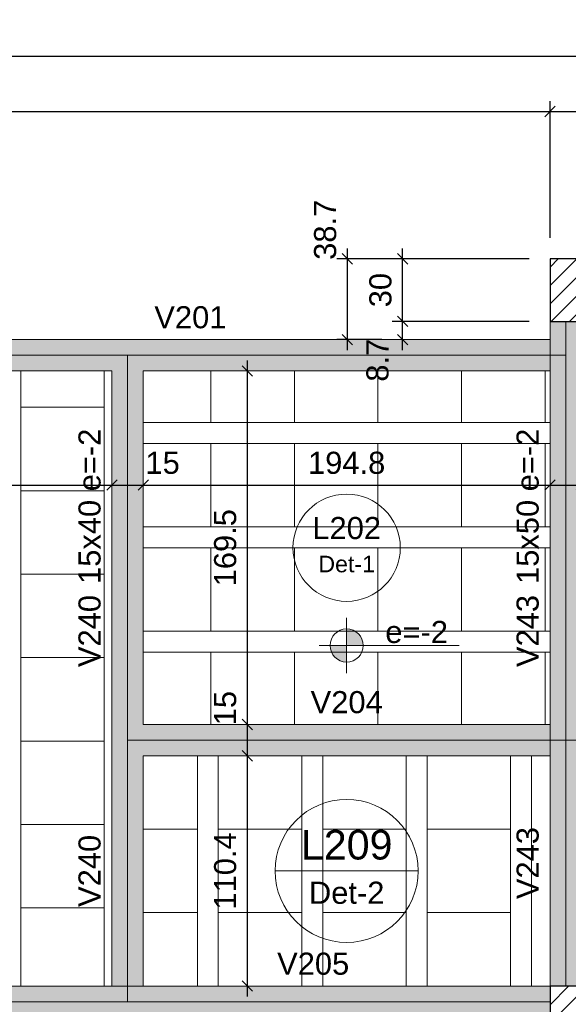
# Model space of a CAD drawing. Header units: millimetres. Extents: x 0 to 119, y 0 to 84.
# Tile 17 of 42: x 18.3 to 23.56, y 66.87 to 76.31. Entities that reach past the tile are written whole.
import ezdxf

# ---------------------------------------------------------------- set-up
doc = ezdxf.new("R2010")
doc.units = ezdxf.units.MM
doc.header["$MEASUREMENT"] = 0
doc.linetypes.add('NULL', pattern=[0])
doc.layers.get('0').update_dxf_attribs({"lineweight": 18})
for name, color, linetype, lineweight in [('FO-Cotas', 5, 'Continuous', 5), ('FO-Eixos', 5, 'Continuous', 5), ('FO-Hachura pilar que passa', 19, 'Continuous', 5), ('FO-Hachura viga', 43, 'Continuous', 5), ('FO-Hachuras das lajes', 1, 'Continuous', 20), ('FO-Pilares', 4, 'Continuous', 30), ('FO-Textos das lajes', 3, 'Continuous', 20), ('FO-Textos das vigas', 7, 'Continuous', 5), ('FO-Vigas', 1, 'Continuous', 20)]:
    doc.layers.add(name, color=color, linetype=linetype, lineweight=lineweight)
doc.styles.add('Arial', font='txt')
doc.dimstyles.new('UM_50.000000', dxfattribs={"dimtxt": 0.18, "dimasz": 0.1, "dimexe": 0.1, "dimexo": 0.2, "dimgap": 0, "dimtad": 1, "dimtih": 1, "dimtoh": 1, "dimdec": 1, "dimlfac": 50, "dimzin": 0, "dimdsep": 46, "dimtxsty": 'Standard', "dimcen": 0.09, "dimdle": 0.1, "dimadec": 1, "dimazin": 2, "dimtfac": 1, "dimtdec": 4, "dimtofl": 0, "dimtmove": 0, "dimatfit": 3, "dimfxl": 1, "dimtolj": 1, "dimarcsym": 0})

# ---------------------------------------------------------------- blocks, each defined once
blk = doc.blocks.new('_Oblique')
at = {"color": 0, "linetype": 'ByBlock', "lineweight": -2}
blk.add_line((-0.5, -0.5), (0.5, 0.5), dxfattribs=at)
blk = doc.blocks.new('*D7')
at = {"layer": 'Defpoints', "color": 0}
for p in [(23.38, 75.4293), (23.38, 74.0173), (11.3366, 73.3485)]:
    blk.add_point(p, dxfattribs=at)
at = {"layer": 'FO-Cotas', "color": 0, "lineweight": -2}
for p, q in [((11.3366, 73.5485), (11.3366, 75.5293)), ((23.38, 74.2173), (23.38, 75.5293)), ((11.2366, 75.4293), (23.48, 75.4293))]:
    blk.add_line(p, q, dxfattribs=at)
at = {"layer": 'FO-Cotas', "color": 0, "lineweight": -2, "xscale": 0.1, "yscale": 0.1, "zscale": 0.1, "rotation": 180}
blk.add_blockref('_Oblique', (11.3366, 75.4293), dxfattribs=at)
at = {"layer": 'FO-Cotas', "color": 0, "lineweight": -2, "xscale": 0.1, "yscale": 0.1, "zscale": 0.1}
blk.add_blockref('_Oblique', (23.38, 75.4293), dxfattribs=at)
at = {"layer": 'FO-Cotas', "color": 7, "insert": (17.3583, 75.6411), "char_height": 0.2118, "attachment_point": 5, "rotation": 0.00573, "style": 'Arial'}
blk.add_mtext('\\A1;602.2', dxfattribs=at)
blk = doc.blocks.new('*D8')
at = {"layer": 'Defpoints', "color": 0}
for p in [(23.78, 75.4293), (23.38, 74.0173), (23.78, 74.0173)]:
    blk.add_point(p, dxfattribs=at)
at = {"layer": 'FO-Cotas', "color": 0, "lineweight": -2}
for p, q in [((23.38, 74.2173), (23.38, 75.5293)), ((23.78, 74.2173), (23.78, 75.5293)), ((23.28, 75.4293), (23.88, 75.4293))]:
    blk.add_line(p, q, dxfattribs=at)
at = {"layer": 'FO-Cotas', "color": 0, "lineweight": -2, "xscale": 0.1, "yscale": 0.1, "zscale": 0.1, "rotation": 180}
blk.add_blockref('_Oblique', (23.38, 75.4293), dxfattribs=at)
at = {"layer": 'FO-Cotas', "color": 0, "lineweight": -2, "xscale": 0.1, "yscale": 0.1, "zscale": 0.1}
blk.add_blockref('_Oblique', (23.78, 75.4293), dxfattribs=at)
at = {"layer": 'FO-Cotas', "color": 7, "insert": (23.9653, 75.6411), "char_height": 0.2118, "attachment_point": 5, "rotation": 0.00573, "style": 'Arial'}
blk.add_mtext('\\A1;20', dxfattribs=at)
blk = doc.blocks.new('*D21')
at = {"layer": 'Defpoints', "color": 0}
for p in [(80.2372, 75.9588), (10.9366, 73.3485), (80.2372, 73.3485)]:
    blk.add_point(p, dxfattribs=at)
at = {"layer": 'FO-Cotas', "color": 0, "lineweight": -2}
for p, q in [((10.9366, 73.5485), (10.9366, 76.0588)), ((80.2372, 73.5485), (80.2372, 76.0588)), ((10.8366, 75.9588), (80.3372, 75.9588))]:
    blk.add_line(p, q, dxfattribs=at)
at = {"layer": 'FO-Cotas', "color": 0, "lineweight": -2, "xscale": 0.1, "yscale": 0.1, "zscale": 0.1, "rotation": 180}
blk.add_blockref('_Oblique', (10.9366, 75.9588), dxfattribs=at)
at = {"layer": 'FO-Cotas', "color": 0, "lineweight": -2, "xscale": 0.1, "yscale": 0.1, "zscale": 0.1}
blk.add_blockref('_Oblique', (80.2372, 75.9588), dxfattribs=at)
at = {"layer": 'FO-Cotas', "color": 7, "insert": (45.5869, 76.1706), "char_height": 0.2118, "attachment_point": 5, "rotation": 0.00573, "style": 'Arial'}
blk.add_mtext('\\A1;3465', dxfattribs=at)
blk = doc.blocks.new('*D52')
at = {"layer": 'Defpoints', "color": 0}
for p in [(21.968, 73.4173), (23.38, 73.4173), (21.968, 73.2427)]:
    blk.add_point(p, dxfattribs=at)
at = {"layer": 'FO-Cotas', "color": 0, "lineweight": -2}
for p, q in [((21.968, 73.1427), (21.968, 73.5173)), ((23.18, 73.4173), (21.868, 73.4173))]:
    blk.add_line(p, q, dxfattribs=at)
at = {"layer": 'FO-Cotas', "color": 0, "lineweight": -2, "xscale": 0.1, "yscale": 0.1, "zscale": 0.1}
for p, rotation in [((21.968, 73.4173), 89.99999999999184), ((21.968, 73.2427), 269.9999999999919)]:
    blk.add_blockref('_Oblique', p, dxfattribs=dict(at, rotation=rotation))
at = {"layer": 'FO-Cotas', "color": 7, "insert": (21.7283, 73.0451), "char_height": 0.2118, "attachment_point": 5, "rotation": 90, "style": 'Arial'}
blk.add_mtext('\\A1;8.7', dxfattribs=at)
blk = doc.blocks.new('*D53')
at = {"layer": 'Defpoints', "color": 0}
for p in [(21.968, 74.0173), (23.38, 74.0173), (23.38, 73.4173)]:
    blk.add_point(p, dxfattribs=at)
at = {"layer": 'FO-Cotas', "color": 0, "lineweight": -2}
for p, q in [((21.968, 73.3173), (21.968, 74.1173)), ((23.18, 74.0173), (21.868, 74.0173)), ((23.18, 73.4173), (21.868, 73.4173))]:
    blk.add_line(p, q, dxfattribs=at)
at = {"layer": 'FO-Cotas', "color": 0, "lineweight": -2, "xscale": 0.1, "yscale": 0.1, "zscale": 0.1}
for p, rotation in [((21.968, 74.0173), 90), ((21.968, 73.4173), 270)]:
    blk.add_blockref('_Oblique', p, dxfattribs=dict(at, rotation=rotation))
at = {"layer": 'FO-Cotas', "color": 7, "insert": (21.7562, 73.7173), "char_height": 0.2118, "attachment_point": 5, "rotation": 90, "style": 'Arial'}
blk.add_mtext('\\A1;30', dxfattribs=at)
blk = doc.blocks.new('*D55')
at = {"layer": 'Defpoints', "color": 0}
for p in [(21.4385, 74.0173), (23.38, 74.0173), (21.968, 73.2427)]:
    blk.add_point(p, dxfattribs=at)
at = {"layer": 'FO-Cotas', "color": 0, "lineweight": -2}
for p, q in [((21.4385, 73.1427), (21.4385, 74.1173)), ((23.18, 74.0173), (21.3385, 74.0173)), ((21.768, 73.2427), (21.3385, 73.2427))]:
    blk.add_line(p, q, dxfattribs=at)
at = {"layer": 'FO-Cotas', "color": 0, "lineweight": -2, "xscale": 0.1, "yscale": 0.1, "zscale": 0.1}
for p, rotation in [((21.4385, 74.0173), 90), ((21.4385, 73.2427), 270)]:
    blk.add_blockref('_Oblique', p, dxfattribs=dict(at, rotation=rotation))
at = {"layer": 'FO-Cotas', "color": 7, "insert": (21.2267, 74.2955), "char_height": 0.2118, "attachment_point": 5, "rotation": 90, "style": 'Arial'}
blk.add_mtext('\\A1;38.7', dxfattribs=at)
blk = doc.blocks.new('*D131')
at = {"layer": 'Defpoints', "color": 0}
for p in [(11.2366, 71.8485), (19.1834, 71.8485), (19.1834, 71.8485)]:
    blk.add_point(p, dxfattribs=at)
at = {"layer": 'FO-Cotas', "color": 0, "lineweight": -2}
blk.add_line((11.1366, 71.8485), (19.2834, 71.8485), dxfattribs=at)
at = {"layer": 'FO-Cotas', "color": 0, "lineweight": -2, "xscale": 0.1, "yscale": 0.1, "zscale": 0.1, "rotation": 180}
blk.add_blockref('_Oblique', (11.2366, 71.8485), dxfattribs=at)
at = {"layer": 'FO-Cotas', "color": 0, "lineweight": -2, "xscale": 0.1, "yscale": 0.1, "zscale": 0.1}
blk.add_blockref('_Oblique', (19.1834, 71.8485), dxfattribs=at)
at = {"layer": 'FO-Cotas', "color": 7, "insert": (15.21, 72.0603), "char_height": 0.2118, "attachment_point": 5, "rotation": 0.00573, "style": 'Arial'}
blk.add_mtext('\\A1;397.3', dxfattribs=at)
blk = doc.blocks.new('*D132')
at = {"layer": 'Defpoints', "color": 0}
for p in [(19.1834, 71.8485), (19.4834, 71.8485), (19.4834, 71.8485)]:
    blk.add_point(p, dxfattribs=at)
at = {"layer": 'FO-Cotas', "color": 0, "lineweight": -2}
blk.add_line((19.0834, 71.8485), (19.5834, 71.8485), dxfattribs=at)
at = {"layer": 'FO-Cotas', "color": 0, "lineweight": -2, "xscale": 0.1, "yscale": 0.1, "zscale": 0.1, "rotation": 180}
blk.add_blockref('_Oblique', (19.1834, 71.8485), dxfattribs=at)
at = {"layer": 'FO-Cotas', "color": 0, "lineweight": -2, "xscale": 0.1, "yscale": 0.1, "zscale": 0.1}
blk.add_blockref('_Oblique', (19.4834, 71.8485), dxfattribs=at)
at = {"layer": 'FO-Cotas', "color": 7, "insert": (19.6687, 72.0603), "char_height": 0.2118, "attachment_point": 5, "rotation": 0.00573, "style": 'Arial'}
blk.add_mtext('\\A1;15', dxfattribs=at)
blk = doc.blocks.new('*D133')
at = {"layer": 'Defpoints', "color": 0}
for p in [(19.4834, 71.8485), (23.38, 71.8485), (23.38, 71.8485)]:
    blk.add_point(p, dxfattribs=at)
at = {"layer": 'FO-Cotas', "color": 0, "lineweight": -2}
blk.add_line((19.3834, 71.8485), (23.48, 71.8485), dxfattribs=at)
at = {"layer": 'FO-Cotas', "color": 0, "lineweight": -2, "xscale": 0.1, "yscale": 0.1, "zscale": 0.1, "rotation": 180}
blk.add_blockref('_Oblique', (19.4834, 71.8485), dxfattribs=at)
at = {"layer": 'FO-Cotas', "color": 0, "lineweight": -2, "xscale": 0.1, "yscale": 0.1, "zscale": 0.1}
blk.add_blockref('_Oblique', (23.38, 71.8485), dxfattribs=at)
at = {"layer": 'FO-Cotas', "color": 7, "insert": (21.4317, 72.0603), "char_height": 0.2118, "attachment_point": 5, "rotation": 0.00573, "style": 'Arial'}
blk.add_mtext('\\A1;194.8', dxfattribs=at)
blk = doc.blocks.new('*D134')
at = {"layer": 'Defpoints', "color": 0}
for p in [(23.38, 71.8485), (23.68, 71.8485), (23.68, 71.8485)]:
    blk.add_point(p, dxfattribs=at)
at = {"layer": 'FO-Cotas', "color": 0, "lineweight": -2}
blk.add_line((23.28, 71.8485), (23.78, 71.8485), dxfattribs=at)
at = {"layer": 'FO-Cotas', "color": 0, "lineweight": -2, "xscale": 0.1, "yscale": 0.1, "zscale": 0.1, "rotation": 180}
blk.add_blockref('_Oblique', (23.38, 71.8485), dxfattribs=at)
at = {"layer": 'FO-Cotas', "color": 0, "lineweight": -2, "xscale": 0.1, "yscale": 0.1, "zscale": 0.1}
blk.add_blockref('_Oblique', (23.68, 71.8485), dxfattribs=at)
at = {"layer": 'FO-Cotas', "color": 7, "insert": (23.8653, 72.0603), "char_height": 0.2118, "attachment_point": 5, "rotation": 0.00573, "style": 'Arial'}
blk.add_mtext('\\A1;15', dxfattribs=at)
blk = doc.blocks.new('*D178')
at = {"layer": 'Defpoints', "color": 0}
for p in [(20.4806, 69.2527), (20.4806, 69.2527), (20.4806, 67.0457)]:
    blk.add_point(p, dxfattribs=at)
at = {"layer": 'FO-Cotas', "color": 0, "lineweight": -2}
blk.add_line((20.4806, 66.9457), (20.4806, 69.3527), dxfattribs=at)
at = {"layer": 'FO-Cotas', "color": 0, "lineweight": -2, "xscale": 0.1, "yscale": 0.1, "zscale": 0.1}
for p, rotation in [((20.4806, 69.2527), 90), ((20.4806, 67.0457), 270)]:
    blk.add_blockref('_Oblique', p, dxfattribs=dict(at, rotation=rotation))
at = {"layer": 'FO-Cotas', "color": 7, "insert": (20.2688, 68.1492), "char_height": 0.2118, "attachment_point": 5, "rotation": 90, "style": 'Arial'}
blk.add_mtext('\\A1;110.4', dxfattribs=at)
blk = doc.blocks.new('*D179')
at = {"layer": 'Defpoints', "color": 0}
for p in [(20.4806, 69.5527), (20.4806, 69.5527), (20.4806, 69.2527)]:
    blk.add_point(p, dxfattribs=at)
at = {"layer": 'FO-Cotas', "color": 0, "lineweight": -2}
blk.add_line((20.4806, 69.1527), (20.4806, 69.6527), dxfattribs=at)
at = {"layer": 'FO-Cotas', "color": 0, "lineweight": -2, "xscale": 0.1, "yscale": 0.1, "zscale": 0.1}
for p, rotation in [((20.4806, 69.5527), 90), ((20.4806, 69.2527), 270)]:
    blk.add_blockref('_Oblique', p, dxfattribs=dict(at, rotation=rotation))
at = {"layer": 'FO-Cotas', "color": 7, "insert": (20.2688, 69.71), "char_height": 0.2118, "attachment_point": 5, "rotation": 90, "style": 'Arial'}
blk.add_mtext('\\A1;15', dxfattribs=at)
blk = doc.blocks.new('*D180')
at = {"layer": 'Defpoints', "color": 0}
for p in [(20.4806, 72.9427), (20.4806, 72.9427), (20.4806, 69.5527)]:
    blk.add_point(p, dxfattribs=at)
at = {"layer": 'FO-Cotas', "color": 0, "lineweight": -2}
blk.add_line((20.4806, 69.4527), (20.4806, 73.0427), dxfattribs=at)
at = {"layer": 'FO-Cotas', "color": 0, "lineweight": -2, "xscale": 0.1, "yscale": 0.1, "zscale": 0.1}
for p, rotation in [((20.4806, 72.9427), 90), ((20.4806, 69.5527), 270)]:
    blk.add_blockref('_Oblique', p, dxfattribs=dict(at, rotation=rotation))
at = {"layer": 'FO-Cotas', "color": 7, "insert": (20.2688, 71.2477), "char_height": 0.2118, "attachment_point": 5, "rotation": 90, "style": 'Arial'}
blk.add_mtext('\\A1;169.5', dxfattribs=at)

msp = doc.modelspace()

# ---------------------------------------------------------------- hatches: boundary and pattern name
at = {"layer": 'FO-Hachura pilar que passa', "linetype": 'Continuous'}
h = msp.add_hatch(dxfattribs=at)
h.set_pattern_fill('ANSI31', color=19, style=0)
h.paths.add_polyline_path([(23.38, 73.4173), (23.58, 73.4173), (23.78, 73.4173), (23.78, 73.7173), (23.78, 74.0173), (23.58, 74.0173), (23.38, 74.0173), (23.38, 73.7173)])
h = msp.add_hatch(dxfattribs=at)
h.set_pattern_fill('ANSI31', color=19, style=0)
h.paths.add_polyline_path([(23.38, 66.4457), (23.58, 66.4457), (23.78, 66.4457), (23.78, 66.7457), (23.78, 67.0457), (23.58, 67.0457), (23.38, 67.0457), (23.38, 66.7457)])
at = {"layer": 'FO-Hachura viga', "linetype": 'Continuous'}
for points in [[(23.68, 73.4173), (23.68, 73.4173), (23.3802, 73.4173), (23.3802, 73.0925), (23.68, 73.0925), (23.68, 73.4173)], [(19.3336, 73.0925), (19.3336, 73.0925), (19.3336, 73.2425), (11.3366, 73.2425), (11.3366, 72.9425), (19.1836, 72.9425), (19.3336, 73.0925)], [(23.5302, 73.0925), (23.5302, 73.0925), (23.3802, 73.2427), (19.3336, 73.2427), (19.3336, 73.0925), (19.4836, 72.9425), (23.3802, 72.9425), (23.5302, 73.0925)], [(19.4836, 69.5527), (19.4836, 69.5527), (19.4836, 72.9425), (19.3336, 73.0925), (19.1836, 72.9425), (19.1836, 69.4025), (19.3336, 69.4025), (19.4836, 69.5527)], [(23.6802, 73.0925), (23.6802, 73.0925), (23.3802, 73.0925), (23.3802, 69.4025), (23.6802, 69.4025), (23.6802, 73.0925)], [(23.5302, 69.4025), (23.5302, 69.4025), (23.3802, 69.5527), (19.4836, 69.5527), (19.3336, 69.4025), (19.4836, 69.2525), (23.3802, 69.2525), (23.5302, 69.4025)], [(27.7302, 69.5525), (27.7302, 69.5525), (23.6802, 69.5525), (23.5302, 69.4025), (23.6802, 69.2525), (27.7302, 69.2525), (27.7302, 69.5525)], [(19.4836, 67.0455), (19.4836, 67.0455), (19.4836, 69.2525), (19.3336, 69.4025), (19.1834, 69.4025), (19.1834, 67.0455), (19.3336, 66.8957), (19.4836, 67.0455)], [(23.6802, 69.4025), (23.6802, 69.4025), (23.3802, 69.4025), (23.3802, 67.0457), (23.6802, 67.0457), (23.6802, 69.4025)], [(19.3336, 67.0455), (19.3336, 67.0455), (11.2366, 67.0455), (11.0866, 66.8957), (11.2366, 66.7457), (19.3336, 66.7457), (19.3336, 67.0455)], [(19.5016, 67.0455), (19.5016, 67.0455), (19.3336, 67.0455), (19.3336, 66.7457), (19.5016, 66.7457), (19.5016, 67.0455)], [(22.7202, 67.0457), (22.7202, 67.0457), (19.5016, 67.0457), (19.5016, 66.7457), (22.7202, 66.7457), (22.7202, 67.0457)], [(23.3802, 67.0457), (23.3802, 67.0457), (22.7202, 67.0457), (22.7202, 66.7457), (23.3802, 66.7457), (23.3802, 67.0457)]]:
    msp.add_hatch(color=43, dxfattribs=at).paths.add_polyline_path(points)
at = {"layer": 'FO-Textos das lajes', "linetype": 'Continuous'}
for points in [[(21.4317, 70.3101), (21.5906, 70.3101), (21.5852, 70.3512), (21.5693, 70.3895), (21.5441, 70.4224), (21.5112, 70.4476), (21.4729, 70.4635), (21.4317, 70.4689), (21.4317, 70.3101)], [(21.4317, 70.3101), (21.2729, 70.3101), (21.2783, 70.269), (21.2942, 70.2306), (21.3194, 70.1977), (21.3523, 70.1725), (21.3906, 70.1566), (21.4317, 70.1512), (21.4317, 70.3101)]]:
    msp.add_hatch(color=3, dxfattribs=at).paths.add_polyline_path(points)

# ---------------------------------------------------------------- linework, layer by layer
at = {"layer": 'FO-Eixos'}
for p, q in [((23.53, 73.0927), (23.53, 73.4173)), ((11.3366, 73.0927), (19.3334, 73.0927)), ((19.3334, 73.0927), (23.53, 73.0927)), ((19.3334, 69.4027), (19.3334, 73.0927)), ((23.53, 69.4027), (23.53, 73.0927)), ((19.3334, 69.4027), (23.53, 69.4027)), ((19.3334, 66.8957), (19.3334, 69.4027)), ((23.53, 69.4027), (27.73, 69.4027)), ((23.53, 67.0457), (23.53, 69.4027)), ((11.0866, 66.8957), (19.3334, 66.8957)), ((19.3334, 66.8957), (19.5016, 66.8957)), ((19.5016, 66.8957), (22.72, 66.8957)), ((22.72, 66.8957), (23.38, 66.8957))]:
    msp.add_line(p, q, dxfattribs=at)
for points in [[(18.31, 72.9425), (18.31, 72.5945), (19.11, 72.5945), (19.11, 72.9425)], [(19.483, 72.4475), (20.132, 72.4475), (20.132, 72.9425)], [(20.132, 72.9425), (20.132, 72.4475), (20.932, 72.4475), (20.932, 72.9425)], [(20.932, 72.9425), (20.932, 72.4475), (21.732, 72.4475), (21.732, 72.9425)], [(21.732, 72.9425), (21.732, 72.4475), (22.532, 72.4475), (22.532, 72.9425)], [(22.532, 72.9425), (22.532, 72.4475), (23.332, 72.4475), (23.332, 72.9425)], [(19.483, 71.4475), (20.132, 71.4475), (20.132, 72.2475), (19.483, 72.2475)], [(19.483, 70.4475), (20.132, 70.4475), (20.132, 71.2475), (19.483, 71.2475)], [(20.132, 69.5525), (20.132, 70.2475), (19.483, 70.2475)], [(20.932, 69.5525), (20.932, 70.2475), (20.132, 70.2475), (20.132, 69.5525)], [(21.732, 69.5525), (21.732, 70.2475), (20.932, 70.2475), (20.932, 69.5525)], [(22.532, 69.5525), (22.532, 70.2475), (21.732, 70.2475), (21.732, 69.5525)], [(23.332, 69.5525), (23.332, 70.2475), (22.532, 70.2475), (22.532, 69.5525)], [(19.483, 68.5495), (20.002, 68.5495), (20.002, 69.2525)], [(20.202, 69.2525), (20.202, 68.5495), (21.002, 68.5495), (21.002, 69.2525)], [(21.202, 69.2525), (21.202, 68.5495), (22.002, 68.5495), (22.002, 69.2525)], [(22.202, 69.2525), (22.202, 68.5495), (23.002, 68.5495), (23.002, 69.2525)], [(19.483, 67.7495), (20.002, 67.7495), (20.002, 68.5495), (19.483, 68.5495)], [(19.11, 67.0455), (19.11, 67.7945), (18.31, 67.7945), (18.31, 67.0455)], [(20.002, 67.0455), (20.002, 67.7495), (19.483, 67.7495)], [(21.002, 67.0455), (21.002, 67.7495), (20.202, 67.7495), (20.202, 67.0455)], [(22.002, 67.0455), (22.002, 67.7495), (21.202, 67.7495), (21.202, 67.0455)], [(23.002, 67.0455), (23.002, 67.7495), (22.202, 67.7495), (22.202, 67.0455)]]:
    msp.add_lwpolyline(points, dxfattribs=at)
for points in [[(19.11, 71.7945), (19.11, 72.5945), (18.31, 72.5945), (18.31, 71.7945), (19.11, 71.7945)], [(20.132, 71.4475), (20.932, 71.4475), (20.932, 72.2475), (20.132, 72.2475), (20.132, 71.4475)], [(20.932, 71.4475), (21.732, 71.4475), (21.732, 72.2475), (20.932, 72.2475), (20.932, 71.4475)], [(21.732, 71.4475), (22.532, 71.4475), (22.532, 72.2475), (21.732, 72.2475), (21.732, 71.4475)], [(22.532, 71.4475), (23.332, 71.4475), (23.332, 72.2475), (22.532, 72.2475), (22.532, 71.4475)], [(19.11, 70.9945), (19.11, 71.7945), (18.31, 71.7945), (18.31, 70.9945), (19.11, 70.9945)], [(20.132, 70.4475), (20.932, 70.4475), (20.932, 71.2475), (20.132, 71.2475), (20.132, 70.4475)], [(20.932, 70.4475), (21.732, 70.4475), (21.732, 71.2475), (20.932, 71.2475), (20.932, 70.4475)], [(21.732, 70.4475), (22.532, 70.4475), (22.532, 71.2475), (21.732, 71.2475), (21.732, 70.4475)], [(22.532, 70.4475), (23.332, 70.4475), (23.332, 71.2475), (22.532, 71.2475), (22.532, 70.4475)], [(19.11, 70.1945), (19.11, 70.9945), (18.31, 70.9945), (18.31, 70.1945), (19.11, 70.1945)], [(19.11, 69.3945), (19.11, 70.1945), (18.31, 70.1945), (18.31, 69.3945), (19.11, 69.3945)], [(19.11, 68.5945), (19.11, 69.3945), (18.31, 69.3945), (18.31, 68.5945), (19.11, 68.5945)], [(19.11, 67.7945), (19.11, 68.5945), (18.31, 68.5945), (18.31, 67.7945), (19.11, 67.7945)], [(21.002, 67.7495), (21.002, 68.5495), (20.202, 68.5495), (20.202, 67.7495), (21.002, 67.7495)], [(22.002, 67.7495), (22.002, 68.5495), (21.202, 68.5495), (21.202, 67.7495), (22.002, 67.7495)], [(23.002, 67.7495), (23.002, 68.5495), (22.202, 68.5495), (22.202, 67.7495), (23.002, 67.7495)]]:
    msp.add_lwpolyline(points, close=True, dxfattribs=at)
at = {"layer": 'FO-Hachuras das lajes'}
for p, q in [((18.31, 72.7485), (18.31, 72.9425)), ((19.11, 72.7485), (19.11, 72.9425)), ((18.31, 67.0455), (18.31, 72.7485)), ((19.11, 67.0455), (19.11, 72.7485)), ((19.483, 72.4475), (23.38, 72.4475)), ((19.483, 72.2475), (23.38, 72.2475)), ((19.483, 71.4475), (23.38, 71.4475)), ((19.483, 71.2475), (23.38, 71.2475)), ((19.483, 70.4475), (23.38, 70.4475)), ((19.483, 70.2475), (23.38, 70.2475)), ((20.002, 67.0455), (20.002, 69.2525)), ((20.202, 67.0455), (20.202, 69.2525)), ((21.002, 67.0455), (21.002, 69.2525)), ((21.202, 67.0455), (21.202, 69.2525)), ((22.002, 67.0455), (22.002, 69.2525)), ((22.202, 67.0455), (22.202, 69.2525)), ((23.002, 67.0455), (23.002, 69.2525)), ((23.202, 67.0455), (23.202, 69.2525))]:
    msp.add_line(p, q, dxfattribs=at)
at = {"layer": 'FO-Pilares'}
for points in [[(23.38, 73.4173), (23.58, 73.4173), (23.78, 73.4173), (23.78, 73.7173), (23.78, 74.0173), (23.58, 74.0173), (23.38, 74.0173), (23.38, 73.7173), (23.38, 73.4173)], [(23.38, 66.4457), (23.58, 66.4457), (23.78, 66.4457), (23.78, 66.7457), (23.78, 67.0457), (23.58, 67.0457), (23.38, 67.0457), (23.38, 66.7457), (23.38, 66.4457)]]:
    msp.add_lwpolyline(points, close=True, dxfattribs=at)
at = {"layer": 'FO-Textos das lajes'}
for p, q in [((20.9177, 71.2477), (21.9458, 71.2477)), ((21.4317, 70.5748), (21.4317, 70.0453)), ((21.167, 70.3101), (21.6965, 70.3101)), ((21.6965, 70.3101), (22.5103, 70.3101)), ((20.7463, 68.1492), (22.1171, 68.1492))]:
    msp.add_line(p, q, dxfattribs=at)
for centre, radius in [((21.4317, 71.2477), 0.5141), ((21.4317, 70.3101), 0.1588), ((21.4317, 68.1492), 0.6854)]:
    msp.add_circle(centre, radius, dxfattribs=at)
at = {"layer": 'FO-Vigas'}
for p, q in [((23.38, 73.0927), (23.38, 73.4173)), ((11.3366, 73.2427), (19.3334, 73.2427)), ((19.3334, 73.2427), (23.38, 73.2427)), ((23.38, 69.4027), (23.38, 73.0927)), ((11.3366, 72.9427), (19.1834, 72.9427)), ((19.1834, 69.4027), (19.1834, 72.9427)), ((19.4834, 72.9427), (23.38, 72.9427)), ((19.4834, 69.5527), (19.4834, 72.9427)), ((19.4834, 69.5527), (23.38, 69.5527)), ((19.1834, 67.0457), (19.1834, 69.4027)), ((23.38, 67.0457), (23.38, 69.4027)), ((19.4834, 69.2527), (23.38, 69.2527)), ((19.4834, 67.0457), (19.4834, 69.2527)), ((11.2366, 67.0457), (19.3334, 67.0457)), ((19.3334, 67.0457), (19.5016, 67.0457)), ((19.5016, 67.0457), (22.72, 67.0457)), ((22.72, 67.0457), (23.38, 67.0457))]:
    msp.add_line(p, q, dxfattribs=at)

# ---------------------------------------------------------------- texts
at = {"layer": 'FO-Textos das lajes', "linetype": 'NULL', "line_spacing_factor": 0.798, "style": 'Arial'}
for s, insert, char_height, width, attachment_point in [('L202', (21.432, 71.3274), 0.2118, 1.290273, 8), ('Det-1', (21.432, 71.0099), 0.15885, 1.075937, 8), ('e=-2', (21.802, 70.3314), 0.2118, 1.176992, 7), ('L209', (21.432, 68.2547), 0.2824, 1.735195, 8), ('Det-2', (21.432, 67.8314), 0.2118, 1.418281, 8)]:
    msp.add_mtext(s, dxfattribs=dict(at, insert=insert, char_height=char_height, width=width, attachment_point=attachment_point))
at = {"layer": 'FO-Textos das vigas', "linetype": 'NULL', "char_height": 0.2118, "width": 1.354561, "line_spacing_factor": 0.798, "style": 'Arial'}
for s, insert, attachment_point in [('V201', (19.589, 73.3484), 7), ('V204', (21.432, 69.6584), 8), ('V205', (21.111, 67.1514), 8)]:
    msp.add_mtext(s, dxfattribs=dict(at, insert=insert, attachment_point=attachment_point))
at = {"layer": 'FO-Textos das vigas', "linetype": 'NULL', "char_height": 0.2118, "rotation": 90.00021, "line_spacing_factor": 0.798, "style": 'Arial'}
for s, insert, width, attachment_point in [('15x40 e=-2', (19.0771, 70.9005), 2.918408, 7), ('15x50 e=-2', (23.2741, 70.9005), 2.918408, 7), ('V240', (19.0771, 70.7945), 1.354561, 9), ('V243', (23.2741, 70.7945), 1.354561, 9), ('V243', (23.2741, 68.2245), 1.354561, 8), ('V240', (19.0771, 68.1495), 1.354561, 8)]:
    msp.add_mtext(s, dxfattribs=dict(at, insert=insert, width=width, attachment_point=attachment_point))

# ---------------------------------------------------------------- dimensions: what is measured, and where the dimension line sits
at = {"layer": 'FO-Cotas'}
for base, p1, p2, override, picture, middle in [((80.2372, 75.9588), (10.9366, 73.3485), (80.2372, 73.3485), {"dimtxt": 0.2118, "dimasz": 0.1, "dimexe": 0.1, "dimexo": 0.2, "dimtad": 1, "dimtih": 0, "dimtoh": 0, "dimdec": 1, "dimlfac": 50, "dimzin": 8, "dimtxsty": 'Arial', "dimblk": 'Oblique', "dimblk1": 'Oblique', "dimblk2": 'Oblique', "dimsah": 1, "dimdle": 0.1, "dimse1": 0, "dimse2": 0, "dimclrt": 7, "dimadec": 1, "dimazin": 3, "dimtmove": 2, "dimldrblk": 'Oblique'}, '*D21', (45.5869, 76.1706)), ((23.38, 75.4293), (11.3366, 73.3485), (23.38, 74.0173), {"dimtxt": 0.2118, "dimasz": 0.1, "dimexe": 0.1, "dimexo": 0.2, "dimtad": 1, "dimtih": 0, "dimtoh": 0, "dimdec": 1, "dimlfac": 50, "dimzin": 8, "dimtxsty": 'Arial', "dimblk": 'Oblique', "dimblk1": 'Oblique', "dimblk2": 'Oblique', "dimsah": 1, "dimdle": 0.1, "dimse1": 0, "dimse2": 0, "dimclrt": 7, "dimadec": 1, "dimazin": 3, "dimtmove": 2, "dimldrblk": 'Oblique'}, '*D7', (17.3583, 75.6411)), ((23.78, 75.4293), (23.38, 74.0173), (23.78, 74.0173), {"dimtxt": 0.2118, "dimasz": 0.1, "dimexe": 0.1, "dimexo": 0.2, "dimtad": 1, "dimtih": 0, "dimtoh": 0, "dimdec": 1, "dimlfac": 50, "dimzin": 8, "dimtxsty": 'Arial', "dimblk": 'Oblique', "dimblk1": 'Oblique', "dimblk2": 'Oblique', "dimsah": 1, "dimdle": 0.1, "dimse1": 0, "dimse2": 0, "dimclrt": 7, "dimadec": 1, "dimazin": 3, "dimtmove": 2, "dimldrblk": 'Oblique'}, '*D8', (23.9653, 75.6411)), ((19.1834, 71.8485), (11.2366, 71.8485), (19.1834, 71.8485), {"dimtxt": 0.2118, "dimasz": 0.1, "dimexe": 0.1, "dimexo": 0.2, "dimtad": 1, "dimtih": 0, "dimtoh": 0, "dimdec": 1, "dimlfac": 50, "dimzin": 8, "dimtxsty": 'Arial', "dimblk": 'Oblique', "dimblk1": 'Oblique', "dimblk2": 'Oblique', "dimsah": 1, "dimdle": 0.1, "dimse1": 1, "dimse2": 1, "dimclrt": 7, "dimadec": 1, "dimazin": 3, "dimtmove": 2, "dimldrblk": 'Oblique'}, '*D131', (15.21, 72.0603)), ((19.4834, 71.8485), (19.1834, 71.8485), (19.4834, 71.8485), {"dimtxt": 0.2118, "dimasz": 0.1, "dimexe": 0.1, "dimexo": 0.2, "dimtad": 1, "dimtih": 0, "dimtoh": 0, "dimdec": 1, "dimlfac": 50, "dimzin": 8, "dimtxsty": 'Arial', "dimblk": 'Oblique', "dimblk1": 'Oblique', "dimblk2": 'Oblique', "dimsah": 1, "dimdle": 0.1, "dimse1": 1, "dimse2": 1, "dimclrt": 7, "dimadec": 1, "dimazin": 3, "dimtmove": 2, "dimldrblk": 'Oblique'}, '*D132', (19.6687, 72.0603)), ((23.38, 71.8485), (19.4834, 71.8485), (23.38, 71.8485), {"dimtxt": 0.2118, "dimasz": 0.1, "dimexe": 0.1, "dimexo": 0.2, "dimtad": 1, "dimtih": 0, "dimtoh": 0, "dimdec": 1, "dimlfac": 50, "dimzin": 8, "dimtxsty": 'Arial', "dimblk": 'Oblique', "dimblk1": 'Oblique', "dimblk2": 'Oblique', "dimsah": 1, "dimdle": 0.1, "dimse1": 1, "dimse2": 1, "dimclrt": 7, "dimadec": 1, "dimazin": 3, "dimtmove": 2, "dimldrblk": 'Oblique'}, '*D133', (21.4317, 72.0603)), ((23.68, 71.8485), (23.38, 71.8485), (23.68, 71.8485), {"dimtxt": 0.2118, "dimasz": 0.1, "dimexe": 0.1, "dimexo": 0.2, "dimtad": 1, "dimtih": 0, "dimtoh": 0, "dimdec": 1, "dimlfac": 50, "dimzin": 8, "dimtxsty": 'Arial', "dimblk": 'Oblique', "dimblk1": 'Oblique', "dimblk2": 'Oblique', "dimsah": 1, "dimdle": 0.1, "dimse1": 1, "dimse2": 1, "dimclrt": 7, "dimadec": 1, "dimazin": 3, "dimtmove": 2, "dimldrblk": 'Oblique'}, '*D134', (23.8653, 72.0603))]:
    dim = msp.add_linear_dim(base=base, p1=p1, p2=p2, dimstyle='UM_50.000000', override=override, dxfattribs=at)
    dim.commit()
    dim.dimension.update_dxf_attribs({"geometry": picture, "text_midpoint": middle, "dimtype": 160, "text_rotation": 0.00573})
for base, p1, p2, override, picture, middle in [((21.4385, 74.0173), (21.968, 73.2427), (23.38, 74.0173), {"dimtxt": 0.2118, "dimasz": 0.1, "dimexe": 0.1, "dimexo": 0.2, "dimtad": 1, "dimtih": 0, "dimtoh": 0, "dimdec": 1, "dimlfac": 50, "dimzin": 8, "dimtxsty": 'Arial', "dimblk": 'Oblique', "dimblk1": 'Oblique', "dimblk2": 'Oblique', "dimsah": 1, "dimdle": 0.1, "dimse1": 0, "dimse2": 0, "dimclrt": 7, "dimadec": 1, "dimazin": 3, "dimtmove": 2, "dimldrblk": 'Oblique'}, '*D55', (21.2267, 74.2955)), ((21.968, 74.0173), (23.38, 73.4173), (23.38, 74.0173), {"dimtxt": 0.2118, "dimasz": 0.1, "dimexe": 0.1, "dimexo": 0.2, "dimtad": 1, "dimtih": 0, "dimtoh": 0, "dimdec": 1, "dimlfac": 50, "dimzin": 8, "dimtxsty": 'Arial', "dimblk": 'Oblique', "dimblk1": 'Oblique', "dimblk2": 'Oblique', "dimsah": 1, "dimdle": 0.1, "dimse1": 0, "dimse2": 0, "dimclrt": 7, "dimadec": 1, "dimazin": 3, "dimtmove": 2, "dimldrblk": 'Oblique'}, '*D53', (21.7562, 73.7173)), ((21.968, 73.4173), (21.968, 73.2427), (23.38, 73.4173), {"dimtxt": 0.2118, "dimasz": 0.1, "dimexe": 0.1, "dimexo": 0.2, "dimtad": 1, "dimtih": 0, "dimtoh": 0, "dimdec": 1, "dimlfac": 50, "dimzin": 8, "dimtxsty": 'Arial', "dimblk": 'Oblique', "dimblk1": 'Oblique', "dimblk2": 'Oblique', "dimsah": 1, "dimdle": 0.1, "dimse1": 1, "dimse2": 0, "dimclrt": 7, "dimadec": 1, "dimazin": 3, "dimtmove": 2, "dimldrblk": 'Oblique'}, '*D52', (21.7283, 73.0451)), ((20.4806, 72.9427), (20.4806, 69.5527), (20.4806, 72.9427), {"dimtxt": 0.2118, "dimasz": 0.1, "dimexe": 0.1, "dimexo": 0.2, "dimtad": 1, "dimtih": 0, "dimtoh": 0, "dimdec": 1, "dimlfac": 50, "dimzin": 8, "dimtxsty": 'Arial', "dimblk": 'Oblique', "dimblk1": 'Oblique', "dimblk2": 'Oblique', "dimsah": 1, "dimdle": 0.1, "dimse1": 1, "dimse2": 1, "dimclrt": 7, "dimadec": 1, "dimazin": 3, "dimtmove": 2, "dimldrblk": 'Oblique'}, '*D180', (20.2688, 71.2477)), ((20.4806, 69.5527), (20.4806, 69.2527), (20.4806, 69.5527), {"dimtxt": 0.2118, "dimasz": 0.1, "dimexe": 0.1, "dimexo": 0.2, "dimtad": 1, "dimtih": 0, "dimtoh": 0, "dimdec": 1, "dimlfac": 50, "dimzin": 8, "dimtxsty": 'Arial', "dimblk": 'Oblique', "dimblk1": 'Oblique', "dimblk2": 'Oblique', "dimsah": 1, "dimdle": 0.1, "dimse1": 1, "dimse2": 1, "dimclrt": 7, "dimadec": 1, "dimazin": 3, "dimtmove": 2, "dimldrblk": 'Oblique'}, '*D179', (20.2688, 69.71)), ((20.4806433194, 69.2527160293), (20.4806433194, 67.0457160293), (20.4806433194, 69.2527160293), {"dimtxt": 0.2118, "dimasz": 0.1, "dimexe": 0.1, "dimexo": 0.2, "dimtad": 1, "dimtih": 0, "dimtoh": 0, "dimdec": 1, "dimlfac": 50, "dimzin": 8, "dimtxsty": 'Arial', "dimblk": 'Oblique', "dimblk1": 'Oblique', "dimblk2": 'Oblique', "dimsah": 1, "dimdle": 0.1, "dimse1": 1, "dimse2": 1, "dimclrt": 7, "dimadec": 1, "dimazin": 3, "dimtmove": 2, "dimldrblk": 'Oblique'}, '*D178', (20.2688433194, 68.1492160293))]:
    dim = msp.add_linear_dim(base=base, p1=p1, p2=p2, angle=90, dimstyle='UM_50.000000', override=override, dxfattribs=at)
    dim.commit()
    dim.dimension.update_dxf_attribs({"geometry": picture, "text_midpoint": middle, "dimtype": 160, "text_rotation": 90})

doc.saveas('drawing.dxf')
